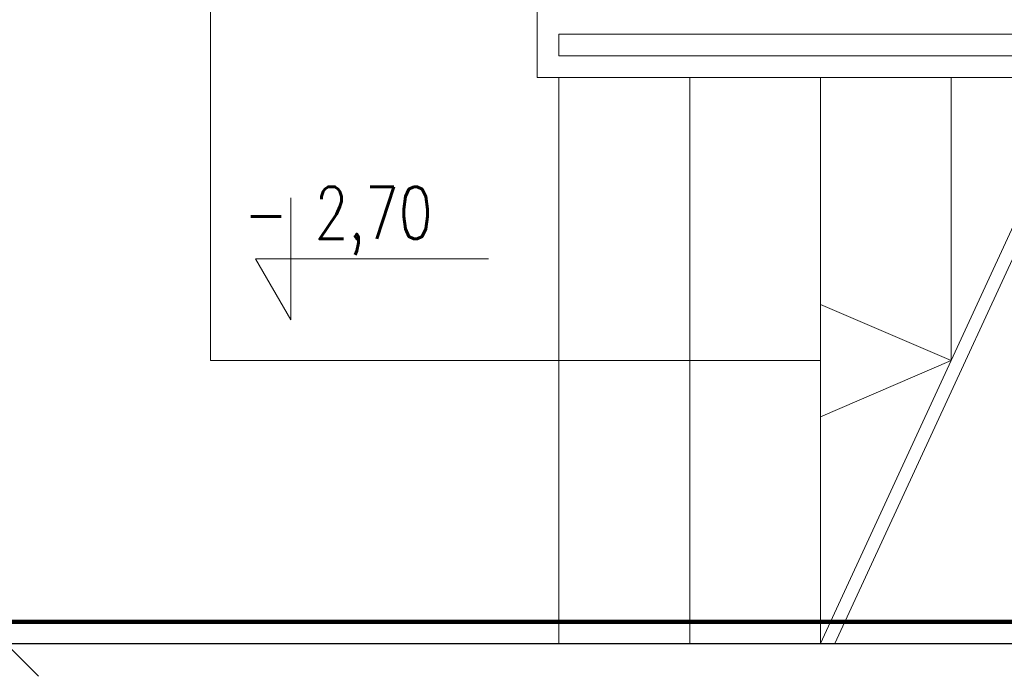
# Model space of a CAD drawing. Header units: millimetres. Extents: x 23192 to 177760, y -399809 to -79279.
# Tile 157 of 256: x 52041 to 52267, y -195234 to -195083. Entities that reach past the tile are written whole.
import ezdxf

# ---------------------------------------------------------------- set-up
doc = ezdxf.new("R2010")
doc.units = ezdxf.units.MM
doc.linetypes.add('2_3', pattern=[1, 0.5, -0.5])
doc.layers.get('0').update_dxf_attribs({"lineweight": 0})
for name, color, linetype, lineweight in [('!! 0_ Istn-sciany', 3, 'Continuous', 30), ('!! 0_ Istn-widok', 1, 'Continuous', 15), ('!! 0_ Opis', 8, 'Continuous', 13), ('!! 0_Widok', 1, 'Continuous', 15), ('!! 1  WYDZIELENIE PPOŻ', 252, 'Continuous', 0), ('!! wymiary osi', 250, 'Continuous', 9)]:
    doc.layers.add(name, color=color, linetype=linetype, lineweight=lineweight)
doc.styles.add('SIMPLEX', font='simplex.shx', dxfattribs={"width": 0.77})
doc.styles.add('TXT', font='simplex.shx')
doc.dimstyles.new('DIM50', dxfattribs={"dimscale": 5, "dimtxt": 2.5, "dimasz": 1.5, "dimexe": 0, "dimexo": 0, "dimgap": 0.5, "dimtad": 1, "dimdec": 4, "dimrnd": 0.5, "dimdsep": 46, "dimtxsty": 'TXT', "dimblk1": 'TICK1', "dimblk2": 'TICK1', "dimsah": 1, "dimcen": 0, "dimse1": 1, "dimse2": 1, "dimclrd": 1, "dimclre": 7, "dimclrt": 9, "dimadec": 0, "dimazin": 0, "dimtfac": 1, "dimtdec": 4, "dimtmove": 2, "dimatfit": 3, "dimldrblk": 'TICK1', "dimfxl": 1, "dimtolj": 1, "dimarcsym": 0})

# ---------------------------------------------------------------- blocks, each defined once
blk = doc.blocks.new('TICK1')
at = {"color": 0}
for p, q in [((0, -1.4), (0, 1.4)), ((0, 0), (-1, 0))]:
    blk.add_line(p, q, dxfattribs=at)
at = {"color": 2}
blk.add_line((-1, -1), (1, 1), dxfattribs=at)
blk = doc.blocks.new('*D2494')
at = {"layer": '!! wymiary osi', "color": 1, "lineweight": -2, "transparency": 16777216}
blk.add_line((52037.78, -195219.09), (52037.78, -194959.09), dxfattribs=at)
at = {"layer": 'DEFPOINTS', "color": 0, "transparency": 16777216}
for p in [(52004.71, -194951.59), (52037.78, -194951.59), (52004.71, -195226.59)]:
    blk.add_point(p, dxfattribs=at)
at = {"layer": '!! wymiary osi', "color": 1, "lineweight": -2, "transparency": 16777216, "xscale": 7.5, "yscale": 7.5, "zscale": 7.5}
for p, rotation in [((52037.78, -194951.59), 90), ((52037.78, -195226.59), 270)]:
    blk.add_blockref('TICK1', p, dxfattribs=dict(at, rotation=rotation))
at = {"layer": '!! wymiary osi', "color": 9, "transparency": 16777216, "insert": (52029.03, -195089.09), "char_height": 12.5, "attachment_point": 5, "rotation": 90, "style": 'TXT'}
blk.add_mtext('\\A1;275', dxfattribs=at)

msp = doc.modelspace()

# ---------------------------------------------------------------- linework, layer by layer
at = {"layer": '!! 0_ Istn-sciany'}
msp.add_lwpolyline([(52004.71142, -195226.5883), (52292.71142, -195226.5883)], dxfattribs=at)
at = {"layer": '!! 0_ Istn-widok'}
for points in [[(52084.71142, -195016.5883), (52084.71142, -195161.5883)], [(52159.71142, -195081.5883), (52159.71142, -195096.5883)], [(52164.71142, -195086.5883), (52292.63092, -195086.5883)], [(52164.71142, -195086.5883), (52164.71142, -195091.5883)], [(52224.71142, -195226.5883), (52289.32681, -195086.5883)], [(52228.01554, -195226.5883), (52292.63092, -195086.5883)], [(52164.71142, -195091.5883), (52287.01912, -195091.5883)], [(52159.71142, -195096.5883), (52284.71142, -195096.5883)], [(52164.71142, -195096.5883), (52164.71142, -195226.5883)], [(52194.71142, -195096.5883), (52194.71142, -195226.5883)], [(52224.71142, -195096.5883), (52224.71142, -195226.5883)], [(52254.71142, -195096.5883), (52254.71142, -195161.5883)], [(52084.71142, -195161.5883), (52224.71142, -195161.5883)]]:
    msp.add_lwpolyline(points, dxfattribs=at)
at = {"layer": '!! 0_ Opis'}
for points in [[(52103.15247, -195124.21866), (52103.15247, -195152.22042)], [(52103.15247, -195152.22042), (52095.06906, -195138.21954)], [(52095.06906, -195138.21954), (52148.50326, -195138.21954)]]:
    msp.add_lwpolyline(points, dxfattribs=at)
at = {"layer": '!! 0_Widok'}
for points in [[(52254.71142, -195161.5883), (52224.71142, -195148.70439)], [(52254.71142, -195161.5883), (52224.71142, -195174.47222)]]:
    msp.add_lwpolyline(points, dxfattribs=at)
at = {"layer": '!! 1  WYDZIELENIE PPOŻ', "color": 20, "linetype": '2_3', "ltscale": 10, "true_color": 0xf65c09, "const_width": 1}
msp.add_lwpolyline([(52529.71142, -195221.5883), (52009.71142, -195221.5883), (52009.71142, -194956.5883), (52529.71142, -194956.5883)], close=True, dxfattribs=at)

# ---------------------------------------------------------------- texts
at = {"layer": '!! 0_ Opis', "style": 'SIMPLEX', "width": 0.75}
msp.add_text('- 2,70', height=12, dxfattribs=at).set_placement((52092.46502, -195133.64142))

# ---------------------------------------------------------------- dimensions: what is measured, and where the dimension line sits
at = {"layer": '!! wymiary osi'}
dim = msp.add_linear_dim(base=(52037.78178, -194951.5883), p1=(52004.71142, -195226.5883), p2=(52004.71142, -194951.5883), angle=90, dimstyle='DIM50', dxfattribs=at)
dim.commit()
dim.dimension.update_dxf_attribs({"geometry": '*D2494', "text_midpoint": (52029.03178, -195089.0883)})

doc.saveas('drawing.dxf')
